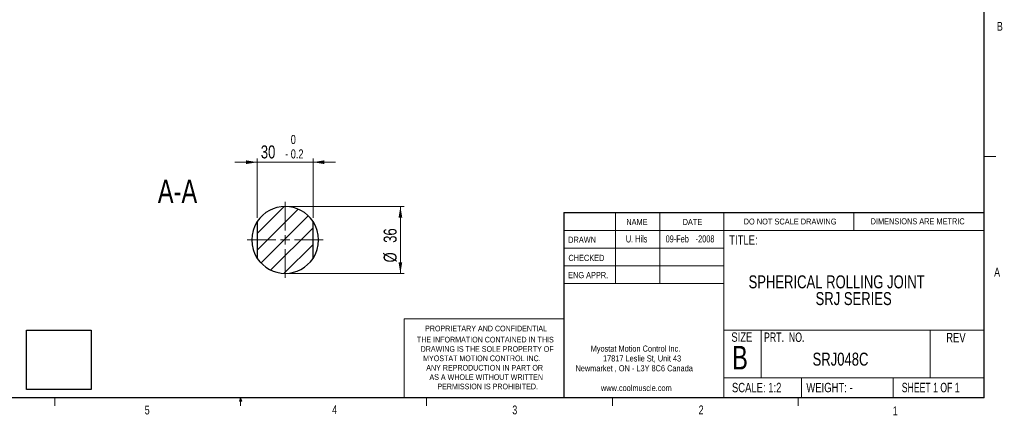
# Model space of a CAD drawing. Header units: millimetres. Extents: x 11 to 421, y 5 to 275.
# Tile 6 of 8: x 156 to 421, y 5 to 112. Entities that reach past the tile are written whole.
import ezdxf

# ---------------------------------------------------------------- set-up
doc = ezdxf.new("R2010")
doc.units = ezdxf.units.MM
doc.styles.add('SLDTEXTSTYLE0', font='TXT', dxfattribs={"width": 0.75})
doc.styles.add('SLDTEXTSTYLE1', font='TXT', dxfattribs={"width": 0.694444})
doc.styles.add('SLDTEXTSTYLE2', font='TXT', dxfattribs={"width": 0.6875})
doc.dimstyles.new('SLDDIMSTYLE7', dxfattribs={"dimtxt": 3.5, "dimasz": 3, "dimexe": 0, "dimexo": 0.0625, "dimgap": 0.875, "dimtad": 1, "dimdec": 1, "dimlfac": 2, "dimrnd": 1e-09, "dimzin": 12, "dimdsep": 46, "dimtxsty": 'SLDTEXTSTYLE0', "dimsah": 1, "dimcen": 0.09, "dimadec": 0, "dimazin": 0, "dimtol": 1, "dimtm": 0.2, "dimtfac": 1, "dimtdec": 1, "dimtofl": 0, "dimtmove": 0, "dimatfit": 3, "dimfxl": 1, "dimtolj": 1, "dimarcsym": 0})
doc.dimstyles.new('SLDDIMSTYLE8', dxfattribs={"dimtxt": 3.5, "dimasz": 3, "dimexe": 0, "dimexo": 0.0625, "dimgap": 0.875, "dimtad": 1, "dimlfac": 2, "dimrnd": 1e-09, "dimzin": 12, "dimdsep": 46, "dimtxsty": 'SLDTEXTSTYLE0', "dimsah": 1, "dimcen": 0.09, "dimadec": 0, "dimazin": 0, "dimtfac": 1, "dimtofl": 0, "dimtmove": 0, "dimatfit": 3, "dimfxl": 1, "dimtolj": 1, "dimtzin": 12, "dimarcsym": 0})
picture_1 = doc.add_image_def('image1.bmp', size_in_pixel=(215, 196))

# ---------------------------------------------------------------- blocks, each defined once
blk = doc.blocks.new('SW_NOTE_0')
at = {"color": 0, "linetype": 'Continuous', "lineweight": 0, "char_height": 1.651, "attachment_point": 1, "style": 'SLDTEXTSTYLE0'}
for s, insert in [('Myostat Motion Control Inc.', (0, 2.13)), ('17817 Leslie St, Unit 43', (3.32, -0.52)), ('Newmarket , ON - L3Y 8C6 Canada', (-4.09, -3.17)), ('www.coolmuscle.com', (2.76, -8.48))]:
    blk.add_mtext(s, dxfattribs=dict(at, insert=insert))
blk = doc.blocks.new('SW_NOTE_1')
at = {"color": 0, "linetype": 'Continuous', "lineweight": 0, "char_height": 1.524, "attachment_point": 1, "style": 'SLDTEXTSTYLE0'}
for s, insert in [('THE INFORMATION CONTAINED IN THIS', (0, 1.96)), ('DRAWING IS THE SOLE PROPERTY OF', (1, -0.56)), ('MYOSTAT MOTION CONTROL INC. ', (1.67, -3.08)), ('ANY REPRODUCTION IN PART OR', (2.51, -5.61)), ('AS A WHOLE WITHOUT WRITTEN', (3.37, -8.13)), ('PERMISSION IS PROHIBITED.', (5.5, -10.66))]:
    blk.add_mtext(s, dxfattribs=dict(at, insert=insert))
blk = doc.blocks.new('SW_NOTE_2')
at = {"color": 0, "linetype": 'Continuous', "lineweight": 0, "char_height": 1.905, "attachment_point": 1, "style": 'SLDTEXTSTYLE0'}
for s, insert in [('09-Feb', (0, 2.46)), ('-2008', (8.09, 2.46))]:
    blk.add_mtext(s, dxfattribs=dict(at, insert=insert))
blk = doc.blocks.new('SW_NOTE_3')
at = {"color": 0, "linetype": 'Continuous', "lineweight": 0, "char_height": 3.5, "attachment_point": 1, "style": 'SLDTEXTSTYLE0'}
for s, insert in [('SPHERICAL ROLLING JOINT', (0, 4.51)), ('SRJ SERIES', (18.03, 0.01))]:
    blk.add_mtext(s, dxfattribs=dict(at, insert=insert))
blk = doc.blocks.new('*D28')
at = {"color": 7, "linetype": 'Continuous', "lineweight": 0}
for p, q in [((220.41, 58.49), (220.41, 74.44)), ((235.41, 58.49), (235.41, 74.44)), ((220.41, 73.44), (214.41, 73.44)), ((220.41, 73.44), (235.41, 73.44)), ((235.41, 73.44), (241.41, 73.44))]:
    blk.add_line(p, q, dxfattribs=at)
for points in [[(220.41, 73.44), (217.41, 73.94), (217.41, 72.94)], [(235.41, 73.44), (238.41, 72.94), (238.41, 73.94)]]:
    blk.add_solid(points, dxfattribs=at)
at = {"color": 7, "linetype": 'Continuous', "lineweight": 0, "attachment_point": 1, "style": 'SLDTEXTSTYLE0'}
for s, insert, char_height in [('0', (229.42, 80.78), 2.45), ('30', (221.36, 77.96), 3.5), ('0.2', (229.42, 76.89), 2.45), ('-', (227.89, 76.89), 2.45)]:
    blk.add_mtext(s, dxfattribs=dict(at, insert=insert, char_height=char_height))
blk = doc.blocks.new('*D29')
at = {"color": 7, "linetype": 'Continuous', "lineweight": 0}
for p, q in [((228.91, 61.51), (259.91, 61.51)), ((258.91, 43.51), (258.91, 61.51)), ((228.91, 43.51), (259.91, 43.51))]:
    blk.add_line(p, q, dxfattribs=at)
for points in [[(258.91, 61.51), (258.41, 58.51), (259.41, 58.51)], [(258.91, 43.51), (259.41, 46.51), (258.41, 46.51)]]:
    blk.add_solid(points, dxfattribs=at)
at = {"color": 7, "linetype": 'Continuous', "lineweight": 0, "char_height": 3.5, "attachment_point": 1, "rotation": 90, "style": 'SLDTEXTSTYLE0'}
for s, insert in [('36', (254.4, 51.73)), ('%%c', (254.4, 46.45))]:
    blk.add_mtext(s, dxfattribs=dict(at, insert=insert))
blk = doc.blocks.new('SW_CENTERMARKSYMBOL_4')
at = {"color": 0, "linetype": 'Continuous', "lineweight": 0}
for p, q in [((0, 2.5), (0, 10.25)), ((-2.5, 0), (-10.25, 0)), ((0, 0), (-1.25, 0)), ((0, 0), (0, 1.25)), ((0, 0), (0, -1.25)), ((0, 0), (1.25, 0)), ((2.5, 0), (10.25, 0)), ((0, -2.5), (0, -10.25))]:
    blk.add_line(p, q, dxfattribs=at)

msp = doc.modelspace()

# ---------------------------------------------------------------- hatches: boundary and pattern name
at = {"linetype": 'Continuous', "lineweight": 0}
h = msp.add_hatch(dxfattribs=at)
h.set_pattern_fill('ANSI31', style=0)
edge = h.paths.add_edge_path(flags=0)
edge.add_arc((227.911873, 52.511203), 9, 33.55730976, 146.44269024)
edge.add_line((220.411873, 57.48614), (220.411873, 47.536266))
edge.add_arc((227.911873, 52.511203), 9, 213.55730976, 326.44269024)
edge.add_line((235.411873, 47.536266), (235.411873, 57.48614))
h = msp.add_hatch(dxfattribs=at)
h.set_pattern_fill('ANSI31', style=0)
edge = h.paths.add_edge_path(flags=0)
edge.add_arc((227.911873, 52.511203), 9, 33.55730976, 146.44269024)
edge.add_line((220.411873, 57.48614), (220.411873, 47.536266))
edge.add_arc((227.911873, 52.511203), 9, 213.55730976, 326.44269024)
edge.add_line((235.411873, 47.536266), (235.411873, 57.48614))

# ---------------------------------------------------------------- linework, layer by layer
at = {"color": 7, "linetype": 'Continuous', "lineweight": 30}
for p, q in [((415.956791, 9.958659), (415.956791, 270.308659)), ((302.91938, 59.853097), (415.956791, 59.853097)), ((302.91938, 59.853097), (302.91938, 9.958659)), ((220.411873, 57.48614), (220.411873, 47.536266)), ((235.411873, 47.536266), (235.411873, 57.48614)), ((415.956791, 9.958659), (15.906791, 9.958659))]:
    msp.add_line(p, q, dxfattribs=at)
at = {"color": 7, "linetype": 'Continuous', "lineweight": 0}
for p, q in [((415.956791, 74.937421), (419.131791, 74.937421)), ((316.816868, 59.853097), (316.816868, 40.803097)), ((328.717459, 59.853097), (328.717459, 40.803097)), ((345.885303, 59.853097), (345.885303, 9.958659)), ((380.921047, 55.090597), (380.921047, 59.853097)), ((302.91938, 55.090597), (415.956791, 55.090597)), ((302.91938, 50.328097), (345.885303, 50.328097)), ((302.91938, 45.565597), (345.885303, 45.565597)), ((345.885303, 40.803097), (302.91938, 40.803097)), ((259.953458, 31.278097), (259.953458, 9.958659)), ((302.91938, 31.278097), (259.953458, 31.278097)), ((345.885303, 28.243181), (415.956791, 28.243181)), ((355.932139, 28.243181), (355.932139, 15.365959)), ((401.429634, 28.243181), (401.429634, 15.365959)), ((345.885303, 15.365959), (415.956791, 15.365959)), ((366.79297, 15.365959), (366.79297, 9.958659)), ((391.479539, 15.365959), (391.479539, 9.958659)), ((165.919191, 9.958659), (165.919191, 7.804759)), ((215.588862, 9.0805), (215.925441, 9.958659)), ((216.244337, 9.0805), (215.588862, 9.0805)), ((215.925441, 9.958659), (215.925441, 7.804759)), ((215.925441, 9.958659), (216.244337, 9.0805)), ((265.931691, 9.958659), (265.931691, 7.804759)), ((315.937941, 9.958659), (315.937941, 7.804759)), ((365.944191, 9.958659), (365.944191, 7.804759))]:
    msp.add_line(p, q, dxfattribs=at)
at = {"color": 7, "linetype": 'Continuous', "lineweight": 30}
for start, end in [(33.55730976, 146.44269024), (146.44269024, 213.55730976), (326.44269024, 33.55730976), (213.55730976, 326.44269024)]:
    msp.add_arc((227.911873, 52.511203), 9, start, end, dxfattribs=at)

# ---------------------------------------------------------------- block references
at = {"color": 7, "linetype": 'Continuous', "lineweight": 0}
for name, p in [('SW_CENTERMARKSYMBOL_4', (227.911873, 52.511203)), ('SW_NOTE_2', (330.261487, 51.281338)), ('SW_NOTE_3', (352.571623, 38.457786)), ('SW_NOTE_1', (263.354176, 24.464349)), ('SW_NOTE_0', (310.100939, 21.940782))]:
    msp.add_blockref(name, p, dxfattribs=at)

# ---------------------------------------------------------------- texts
at = {"color": 7, "linetype": 'Continuous', "lineweight": 0, "attachment_point": 1}
for s, insert, char_height, style in [('B', (419.39156, 111.228837), 2.38125, 'SLDTEXTSTYLE0'), ('A-A', (193.637951, 68.761878), 6.35, 'SLDTEXTSTYLE0'), ('DO NOT SCALE DRAWING', (351.250682, 58.258627), 1.5875, 'SLDTEXTSTYLE0'), ('DIMENSIONS ARE METRIC', (385.416292, 58.349302), 1.651, 'SLDTEXTSTYLE0'), ('NAME', (319.680633, 58.18165), 1.651, 'SLDTEXTSTYLE0'), ('DATE', (334.845339, 58.18165), 1.651, 'SLDTEXTSTYLE0'), ('DRAWN', (304.053343, 53.381405), 1.651, 'SLDTEXTSTYLE0'), ('U. Hils', (319.558721, 53.737012), 1.905, 'SLDTEXTSTYLE0'), ('TITLE:', (347.375201, 53.75485), 2.54, 'SLDTEXTSTYLE0'), ('CHECKED', (304.107469, 48.495456), 1.651, 'SLDTEXTSTYLE0'), ('ENG APPR.', (304.03398, 43.859455), 1.651, 'SLDTEXTSTYLE0'), ('A', (418.644856, 45.024692), 2.38125, 'SLDTEXTSTYLE0'), ('PROPRIETARY AND CONFIDENTIAL', (265.553526, 29.423666), 1.524, 'SLDTEXTSTYLE0'), ('SIZE', (347.936383, 27.616692), 2.54, 'SLDTEXTSTYLE0'), ('PRT.  NO.', (356.737455, 27.581162), 2.54, 'SLDTEXTSTYLE1'), ('REV', (405.741701, 27.481944), 2.54, 'SLDTEXTSTYLE0'), ('B', (348.136791, 23.983038), 6.35, 'SLDTEXTSTYLE0'), ('SRJ048C', (369.79851, 22.150615), 3.5, 'SLDTEXTSTYLE0'), ('SCALE: 1:2', (348.10544, 14.023309), 2.54, 'SLDTEXTSTYLE0'), ('WEIGHT: -', (368.118804, 14.023309), 2.54, 'SLDTEXTSTYLE0'), ('SHEET 1 OF 1', (393.787692, 14.031568), 2.54, 'SLDTEXTSTYLE2'), ('4', (240.541173, 7.968583), 2.38125, 'SLDTEXTSTYLE0'), ('3', (289.020766, 7.915127), 2.38125, 'SLDTEXTSTYLE0'), ('2', (339.148338, 7.935954), 2.38125, 'SLDTEXTSTYLE0'), ('5', (190.121935, 7.888895), 2.38125, 'SLDTEXTSTYLE0'), ('1', (391.371245, 7.654849), 2.38125, 'SLDTEXTSTYLE0')]:
    msp.add_mtext(s, dxfattribs=dict(at, insert=insert, char_height=char_height, style=style))

# ---------------------------------------------------------------- dimensions: what is measured, and where the dimension line sits
at = {"color": 7, "linetype": 'Continuous', "lineweight": 0}
dim = msp.add_linear_dim(base=(235.411873, 73.444633), p1=(220.411873, 57.48614), p2=(235.411873, 57.48614), dimstyle='SLDDIMSTYLE7', dxfattribs=at)
dim.commit()
dim.dimension.update_dxf_attribs({"geometry": '*D28', "text_midpoint": (227.653571, 73.444633), "dimtype": 160})
dim = msp.add_linear_dim(base=(258.911873, 61.511203), p1=(227.911873, 43.511203), p2=(227.911873, 61.511203), angle=90, text='%%c<>', dimstyle='SLDDIMSTYLE8', dxfattribs=at)
dim.commit()
dim.dimension.update_dxf_attribs({"geometry": '*D29', "text_midpoint": (258.911873, 51.672997), "dimtype": 160})

# ---------------------------------------------------------------- pictures from other files: only their frames are drawn
image = msp.add_image(picture_1, insert=(158.283632, 12.268703), size_in_units=(17.451936, 15.909672))
image.dxf.flags = 7

doc.saveas('drawing.dxf')
